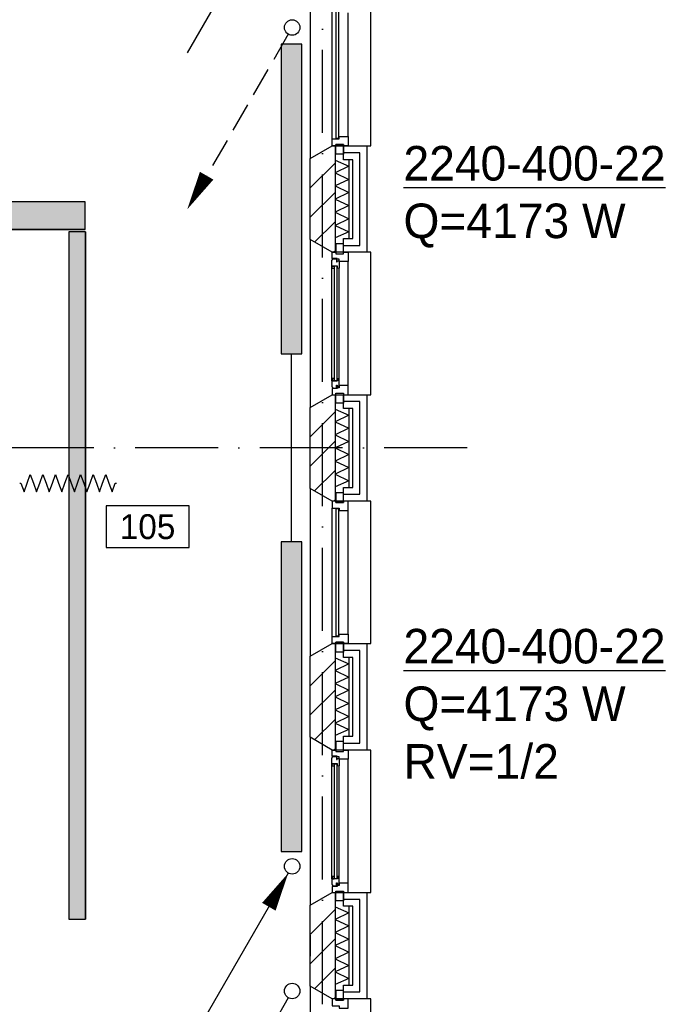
# Model space of a CAD drawing. Extents: x -1448 to 118900, y -195097 to 442500.
# Tile 11 of 103: x 30074 to 34774, y 386548 to 393670. Entities that reach past the tile are written whole.
import ezdxf
from ezdxf.enums import TextEntityAlignment as Align

# ---------------------------------------------------------------- set-up
doc = ezdxf.new("R2010")
doc.units = 0
doc.header["$LTSCALE"] = 100
for name, pattern in [('2322107', [2000, 1000, 1000]), ('DASHDOT', [9, 6, -1.5, 0, -1.5]), ('LURETOUR', [6, 4, -2])]:
    doc.linetypes.add(name, pattern=pattern)
doc.layers.get('0').update_dxf_attribs({"linetype": 'CONTINUOUS'})
for name, color, linetype in [('AL$7----_STRAMIEN', 1, 'DASHDOT'), ('AL21----_BUITENWAND', 4, 'CONTINUOUS'), ('AL21K---_ISOLATIE', 1, 'CONTINUOUS'), ('AL22----_BINNENWAND', 7, 'CONTINUOUS'), ('AL28----_KONSTRUKTIE', 3, 'CONTINUOUS'), ('AL31----_BUITENKOZ', 7, 'CONTINUOUS'), ('ALL-----_REFLIJNEN', 8, 'CONTINUOUS'), ('ALXA3---_VOLZWART', 14, 'CONTINUOUS'), ('ALXAB---_PREFABBETON', 1, 'CONTINUOUS'), ('KABELGOOT1', 8, 'CONTINUOUS'), ('WI561---', 1, 'CONTINUOUS'), ('WL561---', 4, 'CONTINUOUS'), ('WL561---_AANVOER', 4, 'CONTINUOUS'), ('WL561---_RETOUR', 4, 'CONTINUOUS'), ('WL570---_RETOUR', 3, 'CONTINUOUS'), ('WM570---', 1, 'CONTINUOUS')]:
    doc.layers.add(name, color=color, linetype=linetype)
doc.styles.add('BURO-018', font='BUROFONT.shx', dxfattribs={"height": 180})
doc.styles.add('BURO-025', font='BUROFONT.shx', dxfattribs={"height": 250})
pattern_1 = [(0, (0, 558400.235), (15.875, 31.75), [0, -31.75])]

# ---------------------------------------------------------------- blocks, each defined once
blk = doc.blocks.new('LDV4107')
at = {"color": 0, "linetype": 'CONTINUOUS'}
blk.add_line((-0.25, -0.433), (-6.75, -11.691), dxfattribs=at)
blk.add_lwpolyline([(-0.25, -0.433, 0, 1, 0), (-1.5, -2.598, 1, 1, 0)], format="xyseb", dxfattribs=at)
blk.add_circle((0, 0), 0.5, dxfattribs=at)
blk = doc.blocks.new('LU-1D-F-7D2BC')
at = {"color": 0, "linetype": 'CONTINUOUS'}
for p, q in [((-350, 0), (-341.2, 0)), ((-341.2, 0), (-318.5, 62.5)), ((-318.5, 62.5), (-295.7, 0)), ((-295.7, 0), (-273, -62.5)), ((-273, -62.5), (-250.2, 0)), ((-250.2, 0), (-227.5, 62.5)), ((-227.5, 62.5), (-204.7, 0)), ((-204.7, 0), (-182, -62.5)), ((-182, -62.5), (-159.2, 0)), ((-159.2, 0), (-136.5, 62.5)), ((-136.5, 62.5), (-113.7, 0)), ((-113.7, 0), (-91, -62.5)), ((-91, -62.5), (-68.2, 0)), ((-68.2, 0), (-45.5, 62.5)), ((-45.5, 62.5), (-22.7, 0)), ((-22.7, 0), (0, -62.5)), ((0, -62.5), (22.7, 0)), ((22.7, 0), (45.5, 62.5)), ((45.5, 62.5), (68.2, 0)), ((68.2, 0), (91, -62.5)), ((91, -62.5), (113.7, 0)), ((113.7, 0), (136.5, 62.5)), ((136.5, 62.5), (159.2, 0)), ((159.2, 0), (182, -62.5)), ((182, -62.5), (204.7, 0)), ((204.7, 0), (227.5, 62.5)), ((227.5, 62.5), (250.2, 0)), ((250.2, 0), (273, -62.5)), ((273, -62.5), (295.7, 0)), ((295.7, 0), (318.5, 62.5)), ((318.5, 62.5), (341.2, 0)), ((341.2, 0), (350, 0))]:
    blk.add_line(p, q, dxfattribs=at)
blk = doc.blocks.new('LU-ORND')
at = {"color": 0, "linetype": 'CONTINUOUS'}
for p, q in [((-3, 1.5), (-3, -1.5)), ((3, 1.5), (-3, 1.5)), ((3, -1.5), (3, 1.5)), ((-3, -1.5), (3, -1.5))]:
    blk.add_line(p, q, dxfattribs=at)
blk = doc.blocks.new('EH100000')
at = {"linetype": 'BYBLOCK'}
for p, q in [((1, 0.5), (0, 0.5)), ((1, 0.5, 1), (0, 0.5, 1)), ((0, -0.5, 1), (1, -0.5, 1)), ((1, -0.5), (0, -0.5))]:
    blk.add_line(p, q, dxfattribs=at)
at = {"linetype": 'BYBLOCK', "invisible_edges": 15}
for points in [[(1, -0.5), (0, -0.5), (0, 0.5), (1, 0.5)], [(0, 0.5), (1, 0.5), (1, 0.5, 1), (0, 0.5, 1)], [(0, -0.5, 1), (1, -0.5, 1), (1, -0.5), (0, -0.5)]]:
    blk.add_3dface(points, dxfattribs=at)
blk = doc.blocks.new('EH100005')
blk.add_lwpolyline([(-1, -0.5), (0, -0.5), (0, 0.5), (-1, 0.5)])
blk = doc.blocks.new('2322401')
at = {"color": 0, "linetype": 'CONTINUOUS'}
for p, q in [((-0.5, 0.5, 1), (-0.5, 0.5)), ((-0.5, 0.5, 1), (-0.5, -0.5, 1)), ((0.5, 0.5, 1), (-0.5, 0.5, 1)), ((0.5, 0.5), (-0.5, 0.5)), ((-0.5, 0.5), (-0.5, -0.5)), ((0.5, 0.5, 1), (0.5, 0.5)), ((0.5, -0.5, 1), (0.5, 0.5, 1)), ((0.5, -0.5), (0.5, 0.5)), ((-0.5, -0.5, 1), (-0.5, -0.5)), ((-0.5, -0.5, 1), (0.5, -0.5, 1)), ((-0.5, -0.5), (0.5, -0.5)), ((0.5, -0.5, 1), (0.5, -0.5))]:
    blk.add_line(p, q, dxfattribs=at)
blk = doc.blocks.new('CVHATCH1')
at = {"color": 0, "linetype": 'CONTINUOUS'}
blk.add_solid([(-0.5, -0.5), (0.5, -0.5), (-0.5, 0.5), (0.5, 0.5)], dxfattribs=at)
blk = doc.blocks.new('LDV2108')
at = {"color": 0, "linetype": 'CONTINUOUS'}
for p, q in [((-0.25, -0.433), (-1.187, -2.057)), ((-1.562, -2.706), (-2.5, -4.33)), ((-2.875, -4.98), (-3.812, -6.603)), ((-4.187, -7.253), (-5.125, -8.877)), ((-5.5, -9.526), (-6.437, -11.15))]:
    blk.add_line(p, q, dxfattribs=at)
blk.add_lwpolyline([(-6.75, -11.691, 0, 1, 0), (-5.5, -9.526, 1, 1, 0)], format="xyseb", dxfattribs=at)
blk.add_circle((0, 0), 0.5, dxfattribs=at)
blk = doc.blocks.new('CVRINFO2')
at = {"color": 0, "linetype": 'CONTINUOUS', "style": 'BURO-025'}
for tag, p in [('CV_TEXT125', (0, 0)), ('CV_TEXT225', (0, -4.167)), ('CV_TEXT325', (0, -8.333)), ('CV_TEXT425', (0, -12.5))]:
    blk.add_attdef(tag, p, '', height=2.5, dxfattribs=at)

msp = doc.modelspace()

# ---------------------------------------------------------------- hatches: boundary and pattern name
at = {"layer": 'WM570---', "linetype": 'CONTINUOUS'}
h = msp.add_hatch(dxfattribs=at)
h.set_pattern_fill('DOTS', color=8, scale=20, style=0)
h.set_pattern_definition(pattern_1)
h.paths.add_polyline_path([(24031.1, 392353.3), (24031.1, 392153.3), (30548.1, 392153.3), (30548.1, 392353.3), (30488.1, 392353.3)])
h = msp.add_hatch(dxfattribs=at)
h.set_pattern_fill('DOTS', color=8, scale=20, style=0)
h.set_pattern_definition(pattern_1)
h.paths.add_polyline_path([(30429.1, 387163.3), (30549.1, 387163.3), (30549.1, 392135.3), (30429.1, 392135.3), (30429.1, 392075.3)])

# ---------------------------------------------------------------- linework, layer by layer
at = {"layer": 'AL$7----_STRAMIEN', "color": 1}
msp.add_line((33310.7, 390572.7), (13811.9, 390572.7), dxfattribs=at)
msp.add_lwpolyline([(32265.4, 371249), (32265.4, 439880.9)], dxfattribs=at)
at = {"layer": 'AL21----_BUITENWAND', "color": 8}
for p, q in [((32416.4, 392657.7), (32416.4, 392757.7)), ((32416.4, 392757.7), (32585.4, 392757.7)), ((32585.4, 392757.7), (32585.4, 391987.7)), ((32485.4, 392657.7), (32416.4, 392657.7)), ((32485.4, 392087.7), (32485.4, 392657.7)), ((32416.4, 392087.7), (32485.4, 392087.7)), ((32416.4, 391987.7), (32416.4, 392087.7)), ((32585.4, 391987.7), (32416.4, 391987.7)), ((32416.4, 390857.7), (32416.4, 390957.7)), ((32416.4, 390957.7), (32585.4, 390957.7)), ((32585.4, 390957.7), (32585.4, 390187.7)), ((32485.4, 390857.7), (32416.4, 390857.7)), ((32485.4, 390287.7), (32485.4, 390857.7)), ((32416.4, 390287.7), (32485.4, 390287.7)), ((32416.4, 390187.7), (32416.4, 390287.7)), ((32585.4, 390187.7), (32416.4, 390187.7)), ((32416.4, 389057.7), (32416.4, 389157.7)), ((32416.4, 389157.7), (32585.4, 389157.7)), ((32585.4, 389157.7), (32585.4, 388387.7)), ((32485.4, 389057.7), (32416.4, 389057.7)), ((32485.4, 388487.7), (32485.4, 389057.7)), ((32416.4, 388487.7), (32485.4, 388487.7)), ((32416.4, 388387.7), (32416.4, 388487.7)), ((32585.4, 388387.7), (32416.4, 388387.7)), ((32416.4, 387257.7), (32416.4, 387357.7)), ((32416.4, 387357.7), (32585.4, 387357.7)), ((32585.4, 387357.7), (32585.4, 386587.7)), ((32485.4, 387257.7), (32416.4, 387257.7)), ((32485.4, 386687.7), (32485.4, 387257.7)), ((32416.4, 386687.7), (32485.4, 386687.7)), ((32416.4, 386587.7), (32416.4, 386687.7)), ((32585.4, 386587.7), (32416.4, 386587.7))]:
    msp.add_line(p, q, dxfattribs=at)
at = {"layer": 'AL21K---_ISOLATIE', "color": 8, "linetype": 'CONTINUOUS'}
for p, q in [((32355.4, 392657.7), (32355.4, 392087.7)), ((32355.4, 392653.5), (32455.4, 392610.2)), ((32455.4, 392657.7), (32455.4, 392087.7)), ((32455.4, 392610.2), (32355.4, 392562.7)), ((32355.4, 392562.7), (32455.4, 392515.2)), ((32455.4, 392515.2), (32355.4, 392467.7)), ((32355.4, 392467.7), (32455.4, 392420.2)), ((32455.4, 392420.2), (32355.4, 392372.7)), ((32355.4, 392372.7), (32455.4, 392325.2)), ((32455.4, 392325.2), (32355.4, 392277.7)), ((32355.4, 392277.7), (32455.4, 392230.2)), ((32455.4, 392230.2), (32355.4, 392182.7)), ((32355.4, 392182.7), (32455.4, 392135.2)), ((32455.4, 392135.2), (32355.4, 392091.9)), ((32355.4, 390857.7), (32355.4, 390287.7)), ((32355.4, 390853.5), (32455.4, 390810.2)), ((32455.4, 390857.7), (32455.4, 390287.7)), ((32455.4, 390810.2), (32355.4, 390762.7)), ((32355.4, 390762.7), (32455.4, 390715.2)), ((32455.4, 390715.2), (32355.4, 390667.7)), ((32355.4, 390667.7), (32455.4, 390620.2)), ((32455.4, 390620.2), (32355.4, 390572.7)), ((32355.4, 390572.7), (32455.4, 390525.2)), ((32455.4, 390525.2), (32355.4, 390477.7)), ((32355.4, 390477.7), (32455.4, 390430.2)), ((32455.4, 390430.2), (32355.4, 390382.7)), ((32355.4, 390382.7), (32455.4, 390335.2)), ((32455.4, 390335.2), (32355.4, 390291.9)), ((32355.4, 389057.7), (32355.4, 388487.7)), ((32455.4, 389057.7), (32455.4, 388487.7)), ((32355.4, 389053.5), (32455.4, 389010.2)), ((32455.4, 389010.2), (32355.4, 388962.7)), ((32355.4, 388962.7), (32455.4, 388915.2)), ((32455.4, 388915.2), (32355.4, 388867.7)), ((32355.4, 388867.7), (32455.4, 388820.2)), ((32455.4, 388820.2), (32355.4, 388772.7)), ((32355.4, 388772.7), (32455.4, 388725.2)), ((32455.4, 388725.2), (32355.4, 388677.7)), ((32355.4, 388677.7), (32455.4, 388630.2)), ((32455.4, 388630.2), (32355.4, 388582.7)), ((32355.4, 388582.7), (32455.4, 388535.2)), ((32455.4, 388535.2), (32355.4, 388491.9)), ((32355.4, 387257.7), (32355.4, 386687.7)), ((32355.4, 387253.5), (32455.4, 387210.2)), ((32455.4, 387210.2), (32355.4, 387162.7)), ((32455.4, 387257.7), (32455.4, 386687.7)), ((32355.4, 387162.7), (32455.4, 387115.2)), ((32455.4, 387115.2), (32355.4, 387067.7)), ((32355.4, 387067.7), (32455.4, 387020.2)), ((32455.4, 387020.2), (32355.4, 386972.7)), ((32355.4, 386972.7), (32455.4, 386925.2)), ((32455.4, 386925.2), (32355.4, 386877.7)), ((32355.4, 386877.7), (32455.4, 386830.2)), ((32455.4, 386830.2), (32355.4, 386782.7)), ((32355.4, 386782.7), (32455.4, 386735.2)), ((32455.4, 386735.2), (32355.4, 386691.9))]:
    msp.add_line(p, q, dxfattribs=at)
at = {"layer": 'AL22----_BINNENWAND', "color": 8}
msp.add_line((32175.4, 387047.7), (32175.4, 386897.7), dxfattribs=at)
at = {"layer": 'AL28----_KONSTRUKTIE', "color": 8}
for p, q in [((32175.4, 392665.4), (32335.4, 392757.7)), ((32335.4, 392757.7), (32355.4, 392757.7)), ((32355.4, 392757.7), (32355.4, 391987.7)), ((32175.4, 392080.1), (32175.4, 392665.4)), ((32335.4, 391987.7), (32175.4, 392080.1)), ((32355.4, 391987.7), (32335.4, 391987.7)), ((32175.4, 390865.4), (32335.4, 390957.7)), ((32335.4, 390957.7), (32355.4, 390957.7)), ((32355.4, 390957.7), (32355.4, 390187.7)), ((32175.4, 390280.1), (32175.4, 390865.4)), ((32335.4, 390187.7), (32175.4, 390280.1)), ((32355.4, 390187.7), (32335.4, 390187.7)), ((32175.4, 389065.4), (32335.4, 389157.7)), ((32335.4, 389157.7), (32355.4, 389157.7)), ((32355.4, 389157.7), (32355.4, 388387.7)), ((32175.4, 388480.1), (32175.4, 389065.4)), ((32335.4, 388387.7), (32175.4, 388480.1)), ((32355.4, 388387.7), (32335.4, 388387.7)), ((32175.4, 387265.4), (32335.4, 387357.7)), ((32335.4, 387357.7), (32355.4, 387357.7)), ((32355.4, 387357.7), (32355.4, 386587.7)), ((32175.4, 386680.1), (32175.4, 387265.4)), ((32335.4, 386587.7), (32175.4, 386680.1)), ((32355.4, 386587.7), (32335.4, 386587.7))]:
    msp.add_line(p, q, dxfattribs=at)
at = {"layer": 'AL31----_BUITENKOZ', "color": 8}
for points in [[(32335.4, 393787.7), (32175.4, 393880.1), (32175.4, 392665.4), (32335.4, 392757.7), (32615.4, 392757.7), (32615.4, 393787.7)], [(32360.4, 392767.7), (32416.4, 392767.7), (32416.4, 392696.7), (32360.4, 392696.7)], [(32335.4, 391987.7), (32175.4, 392080.1), (32175.4, 390865.4), (32335.4, 390957.7), (32615.4, 390957.7), (32615.4, 391987.7)], [(32335.4, 391987.7), (32360.4, 391987.7), (32360.4, 391977.7), (32416.4, 391977.7), (32416.4, 391987.7), (32449.4, 391987.7), (32449.4, 391920.7), (32386.4, 391920.7), (32386.4, 391937.7), (32371.4, 391937.7), (32371.4, 391943.7), (32335.4, 391943.7)], [(32360.4, 391977.7), (32416.4, 391977.7), (32416.4, 392048.7), (32360.4, 392048.7)], [(32332.4, 391931), (32336.6, 391933.5), (32336.6, 391940.5), (32366.4, 391940.5), (32366.4, 391918), (32371.4, 391918), (32371.4, 391926), (32386.4, 391926), (32386.4, 391920.7), (32386.4, 391873.6), (32373.4, 391871.5), (32373.4, 391888.5), (32332.4, 391888.5)], [(32334.7, 391888.5), (32348.2, 391888.5), (32348.2, 391871.5), (32334.7, 391871.5)], [(32332.4, 391014.4), (32336.6, 391012), (32336.6, 391004.9), (32366.4, 391004.9), (32366.4, 391027.4), (32371.4, 391027.4), (32371.4, 391019.4), (32386.4, 391019.4), (32386.4, 391024.7), (32386.4, 391071.9), (32373.4, 391073.9), (32373.4, 391056.9), (32332.4, 391056.9)], [(32334.7, 391056.9), (32348.2, 391056.9), (32348.2, 391073.9), (32334.7, 391073.9)], [(32335.4, 390957.7), (32360.4, 390957.7), (32360.4, 390967.7), (32416.4, 390967.7), (32416.4, 390957.7), (32449.4, 390957.7), (32449.4, 391024.7), (32386.4, 391024.7), (32386.4, 391007.7), (32371.4, 391007.7), (32371.4, 391001.7), (32335.4, 391001.7)], [(32360.4, 390967.7), (32416.4, 390967.7), (32416.4, 390896.7), (32360.4, 390896.7)], [(32335.4, 390187.7), (32175.4, 390280.1), (32175.4, 389065.4), (32335.4, 389157.7), (32615.4, 389157.7), (32615.4, 390187.7)], [(32360.4, 390177.7), (32416.4, 390177.7), (32416.4, 390248.7), (32360.4, 390248.7)], [(32360.4, 389167.7), (32416.4, 389167.7), (32416.4, 389096.7), (32360.4, 389096.7)], [(32335.4, 388387.7), (32175.4, 388480.1), (32175.4, 387265.4), (32335.4, 387357.7), (32615.4, 387357.7), (32615.4, 388387.7)], [(32360.4, 388377.7), (32416.4, 388377.7), (32416.4, 388448.7), (32360.4, 388448.7)], [(32335.4, 388387.7), (32360.4, 388387.7), (32360.4, 388377.7), (32416.4, 388377.7), (32416.4, 388387.7), (32449.4, 388387.7), (32449.4, 388320.7), (32386.4, 388320.7), (32386.4, 388337.7), (32371.4, 388337.7), (32371.4, 388343.7), (32335.4, 388343.7)], [(32332.4, 388331), (32336.6, 388333.5), (32336.6, 388340.5), (32366.4, 388340.5), (32366.4, 388318), (32371.4, 388318), (32371.4, 388326), (32386.4, 388326), (32386.4, 388320.7), (32386.4, 388273.6), (32373.4, 388271.5), (32373.4, 388288.5), (32332.4, 388288.5)], [(32334.7, 388288.5), (32348.2, 388288.5), (32348.2, 388271.5), (32334.7, 388271.5)], [(32332.4, 387414.4), (32336.6, 387412), (32336.6, 387404.9), (32366.4, 387404.9), (32366.4, 387427.4), (32371.4, 387427.4), (32371.4, 387419.4), (32386.4, 387419.4), (32386.4, 387424.7), (32386.4, 387471.9), (32373.4, 387473.9), (32373.4, 387456.9), (32332.4, 387456.9)], [(32334.7, 387456.9), (32348.2, 387456.9), (32348.2, 387473.9), (32334.7, 387473.9)], [(32335.4, 387357.7), (32360.4, 387357.7), (32360.4, 387367.7), (32416.4, 387367.7), (32416.4, 387357.7), (32449.4, 387357.7), (32449.4, 387424.7), (32386.4, 387424.7), (32386.4, 387407.7), (32371.4, 387407.7), (32371.4, 387401.7), (32335.4, 387401.7)], [(32360.4, 387367.7), (32416.4, 387367.7), (32416.4, 387296.7), (32360.4, 387296.7)], [(32335.4, 386587.7), (32175.4, 386680.1), (32175.4, 385465.4), (32335.4, 385557.7), (32615.4, 385557.7), (32615.4, 386587.7)], [(32360.4, 386577.7), (32416.4, 386577.7), (32416.4, 386648.7), (32360.4, 386648.7)]]:
    msp.add_lwpolyline(points, close=True, dxfattribs=at)
for points in [[(32335.4, 392807.7), (32335.4, 393737.7)], [(32449.4, 392824.7), (32449.4, 393720.7)], [(32449.4, 391024.7), (32449.4, 391920.7)], [(32332.4, 391056.9), (32332.4, 391888.5)], [(32386.4, 391071.9), (32386.4, 391873.6)], [(32335.4, 389207.7), (32335.4, 390137.7)], [(32449.4, 389224.7), (32449.4, 390120.7)], [(32332.4, 387456.9), (32332.4, 388288.5)], [(32449.4, 387424.7), (32449.4, 388320.7)], [(32386.4, 387471.9), (32386.4, 388273.6)]]:
    msp.add_lwpolyline(points, dxfattribs=at)
at = {"layer": 'AL31----_BUITENKOZ', "color": 8, "linetype": 'CONTINUOUS'}
for points in [[(32361.4, 392812.7), (32382.4, 392812.7), (32382.4, 393732.7), (32361.4, 393732.7)], [(32335.4, 392807.7), (32335.4, 392807.7), (32386.4, 392807.7), (32386.4, 392824.7), (32449.4, 392824.7), (32449.4, 392824.7), (32449.4, 392824.7), (32449.4, 392824.7), (32449.4, 392824.7), (32449.4, 392757.7), (32416.4, 392757.7), (32416.4, 392767.7), (32360.4, 392767.7), (32360.4, 392757.7), (32360.4, 392757.7), (32335.4, 392757.7)], [(32350.4, 391058.9), (32371.4, 391058.9), (32371.4, 391886.5), (32350.4, 391886.5)], [(32335.4, 390137.7), (32335.4, 390137.7), (32386.4, 390137.7), (32386.4, 390120.7), (32449.4, 390120.7), (32449.4, 390120.7), (32449.4, 390120.7), (32449.4, 390120.7), (32449.4, 390120.7), (32449.4, 390187.7), (32416.4, 390187.7), (32416.4, 390177.7), (32360.4, 390177.7), (32360.4, 390187.7), (32360.4, 390187.7), (32335.4, 390187.7)], [(32361.4, 389212.7), (32382.4, 389212.7), (32382.4, 390132.7), (32361.4, 390132.7)], [(32335.4, 389207.7), (32335.4, 389207.7), (32386.4, 389207.7), (32386.4, 389224.7), (32449.4, 389224.7), (32449.4, 389224.7), (32449.4, 389224.7), (32449.4, 389224.7), (32449.4, 389224.7), (32449.4, 389157.7), (32416.4, 389157.7), (32416.4, 389167.7), (32360.4, 389167.7), (32360.4, 389157.7), (32360.4, 389157.7), (32335.4, 389157.7)], [(32350.4, 387458.9), (32371.4, 387458.9), (32371.4, 388286.5), (32350.4, 388286.5)], [(32335.4, 386537.7), (32335.4, 386537.7), (32386.4, 386537.7), (32386.4, 386520.7), (32449.4, 386520.7), (32449.4, 386520.7), (32449.4, 386520.7), (32449.4, 386520.7), (32449.4, 386520.7), (32449.4, 386587.7), (32416.4, 386587.7), (32416.4, 386577.7), (32360.4, 386577.7), (32360.4, 386587.7), (32360.4, 386587.7), (32335.4, 386587.7)]]:
    msp.add_lwpolyline(points, close=True, dxfattribs=at)
at = {"layer": 'ALL-----_REFLIJNEN', "color": 8, "linetype": 'CONTINUOUS'}
for p, q in [((32535.4, 392707.7), (32416.4, 392707.7)), ((32535.4, 392037.7), (32535.4, 392707.7)), ((32416.4, 392037.7), (32535.4, 392037.7)), ((32535.4, 390907.7), (32416.4, 390907.7)), ((32535.4, 390237.7), (32535.4, 390907.7)), ((32416.4, 390237.7), (32535.4, 390237.7)), ((32535.4, 389107.7), (32416.4, 389107.7)), ((32535.4, 388437.7), (32535.4, 389107.7)), ((32416.4, 388437.7), (32535.4, 388437.7)), ((32535.4, 387307.7), (32416.4, 387307.7)), ((32535.4, 386637.7), (32535.4, 387307.7)), ((32416.4, 386637.7), (32535.4, 386637.7))]:
    msp.add_line(p, q, dxfattribs=at)
at = {"layer": 'ALXA3---_VOLZWART', "color": 8}
for p, q in [((32535.4, 392707.7), (32416.4, 392707.7)), ((32535.4, 392037.7), (32535.4, 392707.7)), ((32416.4, 392037.7), (32535.4, 392037.7)), ((32535.4, 390907.7), (32416.4, 390907.7)), ((32535.4, 390237.7), (32535.4, 390907.7)), ((32416.4, 390237.7), (32535.4, 390237.7)), ((32535.4, 389107.7), (32416.4, 389107.7)), ((32535.4, 388437.7), (32535.4, 389107.7)), ((32416.4, 388437.7), (32535.4, 388437.7)), ((32535.4, 387307.7), (32416.4, 387307.7)), ((32535.4, 386637.7), (32535.4, 387307.7)), ((32416.4, 386637.7), (32535.4, 386637.7))]:
    msp.add_line(p, q, dxfattribs=at)
at = {"layer": 'ALXAB---_PREFABBETON', "color": 8}
for p, q in [((32355.4, 392633.2), (32175.4, 392453.2)), ((32355.4, 392421.1), (32175.4, 392241.1)), ((32355.4, 392209), (32207.8, 392061.4)), ((32355.4, 391996.8), (32346.3, 391987.7)), ((32355.4, 390833.2), (32175.4, 390653.2)), ((32355.4, 390621.1), (32175.4, 390441.1)), ((32355.4, 390409), (32207.8, 390261.4)), ((32355.4, 390196.8), (32346.3, 390187.7)), ((32355.4, 389033.2), (32175.4, 388853.2)), ((32355.4, 388821.1), (32175.4, 388641.1)), ((32355.4, 388609), (32207.8, 388461.4)), ((32355.4, 388396.8), (32346.3, 388387.7)), ((32355.4, 387233.2), (32175.4, 387053.2)), ((32355.4, 387021.1), (32175.4, 386841.1)), ((32355.4, 386809), (32207.8, 386661.4)), ((32355.4, 386596.8), (32346.3, 386587.7))]:
    msp.add_line(p, q, dxfattribs=at)
at = {"layer": 'WL561---_AANVOER', "linetype": '2322107'}
msp.add_line((32040.4, 389892.7), (32040.4, 391252.7), dxfattribs=at)

# ---------------------------------------------------------------- block references
at = {"layer": 'KABELGOOT1', "yscale": 200, "zscale": 60}
for name, p, xscale in [('EH100000', (24031.1, 392253.3, 3650), 6516.999999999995), ('EH100005', (30548.1, 392253.3, 3650), 60)]:
    msp.add_blockref(name, p, dxfattribs=dict(at, xscale=xscale))
at = {"layer": 'KABELGOOT1', "yscale": 119.9999999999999, "zscale": 60}
for name, p, xscale, rotation in [('EH100005', (30489.1, 392135.3, 3650), 60, 90), ('EH100000', (30489.1, 387163.3, 3650), 4972, 90), ('EH100005', (30489.1, 387163.3, 3650), 60, 270)]:
    msp.add_blockref(name, p, dxfattribs=dict(at, xscale=xscale, rotation=rotation))
at = {"layer": 'WI561---'}
ref = msp.add_blockref('CVRINFO2', (32850.6, 392506.7), dxfattribs=dict(at, xscale=100, yscale=100, zscale=100))
ref.add_attrib('CV_TEXT125', '%%u2240-400-22', (32850.6, 392506.7), dxfattribs={"layer": '0', "color": 2, "linetype": 'CONTINUOUS', "height": 250, "style": 'BURO-025'})
ref.add_attrib('CV_TEXT225', 'Q=4173 W', (32850.6, 392090.1), dxfattribs={"layer": '0', "color": 2, "linetype": 'CONTINUOUS', "height": 250, "style": 'BURO-025'})
ref = msp.add_blockref('CVRINFO2', (32850.6, 389013.9), dxfattribs=dict(at, xscale=100, yscale=100, zscale=100))
ref.add_attrib('CV_TEXT125', '%%u2240-400-22', (32850.6, 389013.9), dxfattribs={"layer": '0', "color": 2, "linetype": 'CONTINUOUS', "height": 250, "style": 'BURO-025'})
ref.add_attrib('CV_TEXT225', 'Q=4173 W', (32850.6, 388597.2), dxfattribs={"layer": '0', "color": 2, "linetype": 'CONTINUOUS', "height": 250, "style": 'BURO-025'})
ref.add_attrib('CV_TEXT325', 'RV=1/2', (32850.6, 388180.5), dxfattribs={"layer": '0', "color": 2, "linetype": 'CONTINUOUS', "height": 250, "style": 'BURO-025'})
at = {"layer": 'WL561---', "xscale": 2240, "yscale": 150, "rotation": 270.0000000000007}
for name, p, zscale in [('2322401', (32040.4, 392372.7), 400), ('CVHATCH1', (32040.4, 392372.7), 2240), ('2322401', (32040.4, 388772.7), 400), ('CVHATCH1', (32040.4, 388772.7), 2240)]:
    msp.add_blockref(name, p, dxfattribs=dict(at, zscale=zscale))
at = {"layer": 'WL561---_AANVOER', "color": 2, "xscale": 112.5, "yscale": 112.5, "zscale": 112.5}
for p in [(32045.4, 394746.5), (32045.4, 387546.5)]:
    msp.add_blockref('LDV4107', p, dxfattribs=at)
at = {"layer": 'WL561---_RETOUR', "color": 2, "xscale": 112.5, "yscale": 112.5, "zscale": 112.5}
for p in [(32045.4, 393613.4), (32045.4, 386644.6)]:
    msp.add_blockref('LDV2108', p, dxfattribs=at)
at = {"layer": 'WL570---_RETOUR', "linetype": 'LURETOUR', "xscale": -1, "rotation": 180}
msp.add_blockref('LU-1D-F-7D2BC', (30424.1, 390317.8), dxfattribs=at)
at = {"layer": 'WM570---'}
ref = msp.add_blockref('LU-ORND', (30999.4, 390003.5), dxfattribs=dict(at, xscale=100, yscale=100, zscale=100))
ref.add_attrib('LU_TEXT1', '105', dxfattribs={"layer": '0', "color": 1, "linetype": 'CONTINUOUS', "height": 180, "style": 'BURO-018'}).set_placement((30999.4, 390003.5), align=Align.MIDDLE)

doc.saveas('drawing.dxf')
